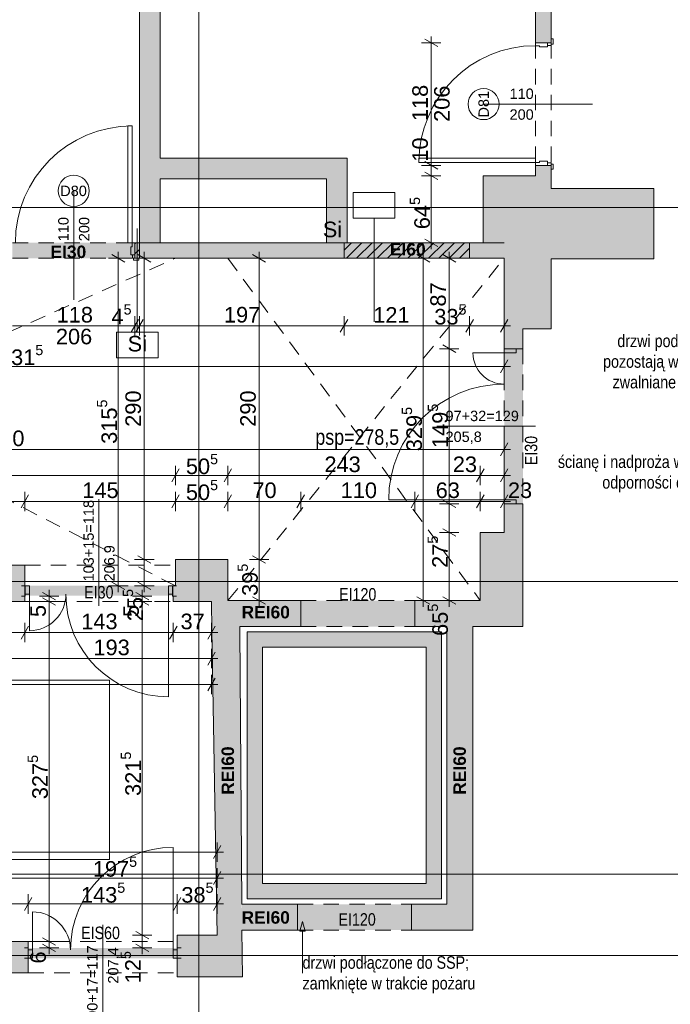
# Paper-space layout 'A-36 RZUT - PIĘTRO 6' of a CAD drawing. Header units: millimetres. Extents: x 0 to 800, y 0 to 500.
# Tile 4 of 17: x 191 to 316, y 177 to 367. Entities that reach past the tile are written whole.
import ezdxf
from ezdxf.xclip import XClip

# ---------------------------------------------------------------- set-up
doc = ezdxf.new("R2010")
doc.units = ezdxf.units.MM
doc.header["$MEASUREMENT"] = 0
doc.header["$XCLIPFRAME"] = 0
for name, pattern in [('ACAD_ISO03W100', [300, 120, -180]), ('DASHDOTX2', [1000, 500, -250, 0, -250]), ('Przer. długie kreski', [2.5, 1.5, -1]), ('PRZERYWANA_DU_A', [550, 350, -200])]:
    doc.linetypes.add(name, pattern=pattern)
for name, color, linetype, lineweight in [('A_linie przekroju_Nr_pióra__1', 7, 'Continuous', 20), ('A_winda_Nr_pióra__1', 7, 'Continuous', 20), ('A_wymiary_Nr_pióra__1', 7, 'Continuous', 20), ('A_wymiary_Nr_pióra__2', 8, 'Continuous', 13), ('A_ściany proj_Nr_pióra__1', 7, 'Continuous', 20), ('A_ściany_Nr_pióra__1', 7, 'Continuous', 20), ('Drzwi Archicad_Nr_pióra__1', 7, 'Continuous', 20), ('Drzwi Archicad_Nr_pióra__3', 252, 'Continuous', 13), ('Znaczniki drzwi Archicada_Nr_pióra__3', 252, 'Continuous', 13)]:
    doc.layers.add(name, color=color, linetype=linetype, lineweight=lineweight)
for name, color, linetype, lineweight, true_color in [('A_opis ścian_Nr_pióra__19', 7, 'Continuous', 5, 0x191919), ('A_opis_Nr_pióra__10', 7, 'Continuous', 13, 0x4b4b4b), ('A_opis_Nr_pióra__255', 7, 'Continuous', 15, 0x242424), ('A_opis_Nr_pióra__8', 7, 'Continuous', 13, 0x4c4c4c), ('A_osie_Nr_pióra__16', 7, 'Continuous', 5, 0x0f0f0f), ('A_ppoż proj_Nr_pióra__8', 7, 'Continuous', 13, 0x4c4c4c), ('A_ppoż_Nr_pióra__8', 7, 'Continuous', 13, 0x4c4c4c), ('A_schody_Nr_pióra__4', 7, 'Continuous', 18, 0x4b4b4b), ('A_sufit_Nr_pióra__4', 7, 'Continuous', 18, 0x4b4b4b), ('A_ściany_Nr_pióra__10', 7, 'Continuous', 13, 0x4b4b4b)]:
    doc.layers.add(name, color=color, linetype=linetype, lineweight=lineweight, true_color=true_color)
for name, color, linetype in [('A_podrys', 7, 'Continuous'), ('A_ppoż', 7, 'Continuous'), ('A_ppoż proj', 7, 'Continuous'), ('A_winda', 7, 'Continuous'), ('A_ściany', 7, 'Continuous'), ('A_ściany proj', 7, 'Continuous')]:
    doc.layers.add(name, color=color, linetype=linetype)
doc.styles.add('STYL_AUTOMATYCZNY_1', font='arial.ttf')
doc.styles.add('STYL_AUTOMATYCZNY_2', font='ARIALN.TTF')
doc.styles.add('STYL_AUTOMATYCZNY_3', font='arial.ttf')
doc.styles.add('STYL_AUTOMATYCZNY_4', font='arial.ttf')
doc.styles.add('STYL_AUTOMATYCZNY_5', font='arial.ttf')
pattern_1 = [(45, (-3193.4131, -631.401), (-0.9899495, 0.9899495), [])]

# ---------------------------------------------------------------- blocks, each defined once
blk = doc.blocks.new('Rysunek_1_1', base_point=(-3193.41, -631.4))
at = {"layer": 'A_ppoż', "linetype": 'Continuous', "lineweight": 0, "true_color": 0x0b0b0b}
for points in [[(284.05, 303.57), (284.05, 273.69), (287.65, 273.69), (287.65, 303.57)], [(220.29, 257.95), (191.67, 257.95), (191.67, 255.99), (220.29, 255.99)], [(266.83, 255.07), (244.83, 255.07), (244.83, 250.07), (266.83, 250.07)], [(244.21, 196.61), (244.21, 191.61), (266.21, 191.61), (266.21, 196.61)], [(192.33, 186.19), (221.03, 186.19), (221.03, 188.19), (192.33, 188.19)]]:
    blk.add_hatch(color=28, dxfattribs=at).paths.add_polyline_path(points)
at = {"layer": 'A_ppoż proj', "linetype": 'Continuous', "lineweight": 0, "true_color": 0x121212}
for points in [[(213.77, 323.97), (189.29, 323.97), (189.29, 320.97), (213.77, 320.97)], [(277.39, 320.97), (277.39, 323.97), (253.19, 323.97), (253.19, 320.97)]]:
    blk.add_hatch(color=250, dxfattribs=at).paths.add_polyline_path(points)
at = {"layer": 'A_winda', "linetype": 'Continuous', "lineweight": 0, "true_color": 0xfdfdfd}
h = blk.add_hatch(color=7, dxfattribs=at)
h.paths.add_polyline_path([(234.49, 249.07), (234.49, 197.61), (271.99, 197.61), (271.99, 249.07)])
h.paths.add_polyline_path([(268.99, 246.07), (268.99, 200.61), (237.49, 200.61), (237.49, 246.07)], flags=0)
at = {"layer": 'A_ściany', "linetype": 'Continuous', "lineweight": 0, "true_color": 0x000000}
for points in [[(290.08, 362.47), (293.08, 362.47), (293.08, 436.13), (290.08, 436.13)], [(213.79, 425.64), (213.79, 323.97), (217.78, 323.97), (217.78, 421.65)], [(217.78, 336.26), (249.79, 336.26), (253.78, 340.25), (217.78, 340.25)], [(249.79, 336.26), (249.8, 323.98), (253.79, 323.99), (253.78, 340.25)], [(290.08, 336.87), (293.08, 336.87), (293.08, 338.87), (290.08, 338.87)], [(279.98, 336.87), (279.98, 323.97), (284.05, 323.97), (284.05, 307.39), (293.12, 307.39), (293.12, 320.87), (312.88, 320.87), (312.88, 334.43), (293.08, 334.43), (293.08, 336.87)], [(253.19, 323.97), (213.77, 323.97), (213.77, 320.97), (253.19, 320.97)], [(284.05, 323.97), (277.39, 323.97), (277.39, 320.97), (284.05, 320.97)], [(284.05, 307.39), (284.05, 303.57), (287.65, 303.57), (287.65, 307.39)], [(284.05, 268.17), (287.65, 268.17), (287.65, 273.69), (284.05, 273.69)], [(279.45, 268.17), (279.45, 255.07), (287.65, 250.07), (287.65, 268.17)], [(100.91, 254.91), (191.67, 254.91), (191.67, 261.91), (100.91, 261.91)], [(227.74, 249.36), (233.09, 249.45), (233.09, 250.07), (234.25, 250.08), (234.2, 255.07), (230.81, 255.07), (230.81, 262.97), (220.69, 262.97), (220.69, 257.91), (220.29, 257.91), (220.29, 254.91), (227.65, 254.91)], [(220.29, 257.91), (220.15, 257.91), (220.15, 255.91), (220.29, 255.91)], [(234.2, 255.07), (234.25, 250.07), (244.83, 250.07), (244.83, 255.07)], [(279.45, 255.07), (266.83, 255.07), (266.83, 250.07), (287.65, 250.07)], [(227.74, 249.36), (228.73, 190.65), (233.59, 182.65), (233.09, 249.45)], [(272.99, 250.07), (272.99, 196.61), (277.99, 191.61), (277.99, 250.07)], [(233.52, 191.61), (244.21, 191.61), (244.21, 196.61), (233.49, 196.61)], [(266.21, 191.61), (277.99, 191.61), (272.99, 196.61), (266.21, 196.61)], [(228.73, 190.65), (221.03, 190.65), (221.03, 182.65), (233.59, 182.65)], [(192.33, 189.41), (97.53, 189.41), (97.53, 183.41), (192.33, 183.41)], [(221.06, 188.19), (221.03, 188.19), (221.03, 186.19), (221.06, 186.19)]]:
    blk.add_hatch(color=18, dxfattribs=at).paths.add_polyline_path(points)
at = {"layer": 'A_ściany proj', "linetype": 'Continuous', "lineweight": 0, "true_color": 0x000000}
h = blk.add_hatch(dxfattribs=at)
h.set_pattern_fill('bloczki_ceramiczne_0001', color=18, style=0, pattern_type=2)
h.set_pattern_definition(pattern_1)
h.paths.add_polyline_path([(212.89, 320.97), (213.77, 320.97), (213.77, 323.97), (212.89, 323.97)])
h = blk.add_hatch(dxfattribs=at)
h.set_pattern_fill('bloczki_ceramiczne_0001', color=18, style=0, pattern_type=2)
h.set_pattern_definition(pattern_1)
h.paths.add_polyline_path([(253.19, 320.97), (277.39, 320.97), (277.39, 323.97), (253.19, 323.97)])
at = {"layer": 'A_linie przekroju_Nr_pióra__1', "color": 7, "linetype": 'ACAD_ISO03W100', "lineweight": 20, "ltscale": 2}
blk.add_line((83.04, 202.41), (544.97, 202.41), dxfattribs=at)
at = {"layer": 'A_opis ścian_Nr_pióra__19', "color": 250, "linetype": 'Continuous', "lineweight": 5, "ltscale": 2, "true_color": 0x191919}
for p, q in [((262.96, 333.67), (254.96, 333.67)), ((254.96, 333.67), (254.96, 328.72)), ((262.96, 328.72), (262.96, 333.67)), ((254.96, 328.72), (262.96, 328.72)), ((258.96, 328.72), (258.96, 308.72)), ((213.35, 306.73), (213.35, 326.73)), ((217.35, 306.73), (209.35, 306.73)), ((209.35, 306.73), (209.35, 301.78)), ((217.35, 301.78), (217.35, 306.73)), ((209.35, 301.78), (217.35, 301.78))]:
    blk.add_line(p, q, dxfattribs=at)
at = {"layer": 'A_opis_Nr_pióra__255', "color": 250, "linetype": 'Continuous', "lineweight": 15, "ltscale": 2, "true_color": 0x242424}
for p, q in [((245.19, 193.3), (244.69, 191.43)), ((245.19, 193.3), (245.69, 191.43)), ((245.69, 191.43), (244.69, 191.43)), ((245.19, 191.43), (245.19, 183.33))]:
    blk.add_line(p, q, dxfattribs=at)
at = {"layer": 'A_osie_Nr_pióra__16', "color": 250, "linetype": 'DASHDOTX2', "lineweight": 5, "ltscale": 2, "true_color": 0x0f0f0f}
for p, q in [((225.18, 390.39), (225.18, 126.75)), ((544.97, 330.75), (96.57, 330.75)), ((544.97, 258.75), (96.57, 258.75)), ((544.97, 186.75), (96.57, 186.75))]:
    blk.add_line(p, q, dxfattribs=at)
at = {"layer": 'A_schody_Nr_pióra__4', "color": 251, "linetype": 'Continuous', "lineweight": 18, "ltscale": 2, "true_color": 0x4b4b4b}
for p, q in [((208.01, 239.77), (113.53, 239.77)), ((208.01, 205.23), (208.01, 239.77)), ((208.01, 205.23), (156.64, 205.23))]:
    blk.add_line(p, q, dxfattribs=at)
at = {"layer": 'A_sufit_Nr_pióra__4', "color": 251, "linetype": 'Przer. długie kreski', "lineweight": 18, "ltscale": 2, "true_color": 0x4b4b4b}
for p, q in [((96.84, 266.11), (220.69, 320.97)), ((220.69, 257.91), (97.72, 320.97)), ((230.81, 255.07), (284.05, 320.97)), ((230.81, 320.97), (279.45, 255.07))]:
    blk.add_line(p, q, dxfattribs=at)
at = {"layer": 'A_winda_Nr_pióra__1', "color": 7, "linetype": 'PRZERYWANA_DU_A', "lineweight": 20, "ltscale": 2, "flags": 128}
for points in [[(234.49, 249.07), (271.99, 249.07), (271.99, 197.61), (234.49, 197.61)], [(268.99, 246.07), (268.99, 200.61), (237.49, 200.61), (237.49, 246.07)]]:
    blk.add_lwpolyline(points, close=True, dxfattribs=at)
at = {"layer": 'A_wymiary_Nr_pióra__1', "color": 7, "linetype": 'Continuous', "lineweight": 20, "ltscale": 2}
for p, q in [((271.23, 361.75), (268.73, 363.19)), ((268.73, 339.59), (271.23, 338.15)), ((268.73, 337.59), (271.23, 336.15)), ((268.73, 324.69), (271.23, 323.25)), ((210.94, 320.25), (208.44, 321.69)), ((215.94, 320.25), (213.44, 321.69)), ((238.06, 320.25), (235.56, 321.69)), ((269.7, 320.25), (267.2, 321.69)), ((274.7, 320.25), (272.2, 321.69)), ((213.61, 309.22), (212.17, 306.72)), ((214.49, 309.22), (213.05, 306.72)), ((253.91, 309.22), (252.47, 306.72)), ((278.11, 309.22), (276.67, 306.72)), ((283.33, 306.72), (284.77, 309.22)), ((272.2, 304.29), (274.7, 302.85)), ((283.33, 298.92), (284.77, 301.42)), ((283.33, 282.92), (284.77, 285.42)), ((221.41, 280.42), (219.97, 277.92)), ((231.53, 280.42), (230.09, 277.92)), ((280.17, 280.42), (278.73, 277.92)), ((283.33, 277.92), (284.77, 280.42)), ((192.39, 275.42), (190.95, 272.92)), ((221.41, 275.42), (219.97, 272.92)), ((231.53, 275.42), (230.09, 272.92)), ((245.55, 275.42), (244.11, 272.92)), ((267.55, 275.42), (266.11, 272.92)), ((280.17, 275.42), (278.73, 272.92)), ((283.33, 272.92), (284.77, 275.42)), ((272.2, 274.41), (274.7, 272.97)), ((272.2, 268.89), (274.7, 267.45)), ((213.44, 263.69), (215.94, 262.25)), ((235.56, 263.69), (238.06, 262.25)), ((208.44, 258.63), (210.94, 257.19)), ((213.44, 258.63), (215.94, 257.19)), ((195.11, 256.63), (197.61, 255.19)), ((213.04, 256.63), (215.54, 255.19)), ((197.61, 254.19), (195.11, 255.63)), ((215.54, 254.19), (213.04, 255.63)), ((235.56, 255.79), (238.06, 254.35)), ((267.2, 255.79), (269.7, 254.35)), ((272.2, 255.79), (274.7, 254.35)), ((192.39, 250.16), (190.95, 247.66)), ((221.01, 250.16), (219.57, 247.66)), ((226.93, 247.66), (228.37, 250.16)), ((226.93, 242.66), (228.37, 245.16)), ((226.93, 237.66), (228.37, 240.16)), ((228.01, 205.4), (229.45, 207.9)), ((228.01, 200.4), (229.45, 202.9)), ((193.05, 197.9), (191.61, 195.4)), ((221.75, 197.9), (220.31, 195.4)), ((228.01, 195.4), (229.45, 197.9)), ((195.11, 190.13), (197.61, 188.69)), ((213.04, 191.37), (215.54, 189.93)), ((195.11, 188.91), (197.61, 187.47)), ((213.04, 188.91), (215.54, 187.47))]:
    blk.add_line(p, q, dxfattribs=at)
at = {"layer": 'A_wymiary_Nr_pióra__2', "color": 8, "linetype": 'Continuous', "lineweight": 13, "ltscale": 2}
for p, q in [((271.86, 362.47), (268.11, 362.47)), ((269.98, 362.47), (269.98, 363.69)), ((269.98, 338.87), (269.98, 362.47)), ((271.86, 338.87), (268.11, 338.87)), ((269.98, 336.87), (269.98, 338.87)), ((271.86, 336.87), (268.11, 336.87)), ((269.98, 323.97), (269.98, 336.87)), ((271.86, 323.97), (268.11, 323.97)), ((269.98, 322.74), (269.98, 323.97)), ((211.57, 320.97), (207.82, 320.97)), ((209.69, 320.97), (209.69, 322.19)), ((209.69, 257.91), (209.69, 320.97)), ((216.57, 320.97), (212.82, 320.97)), ((214.69, 320.97), (214.69, 322.19)), ((214.69, 262.97), (214.69, 320.97)), ((238.69, 320.97), (234.94, 320.97)), ((236.81, 320.97), (236.81, 322.19)), ((236.81, 262.97), (236.81, 320.97)), ((270.33, 320.97), (266.58, 320.97)), ((268.45, 320.97), (268.45, 322.19)), ((268.45, 255.07), (268.45, 320.97)), ((275.33, 320.97), (271.58, 320.97)), ((273.45, 320.97), (273.45, 322.19)), ((273.45, 303.57), (273.45, 320.97)), ((212.89, 306.09), (212.89, 309.84)), ((213.77, 306.09), (213.77, 309.84)), ((253.19, 306.09), (253.19, 309.84)), ((277.39, 306.09), (277.39, 309.84)), ((284.05, 306.09), (284.05, 309.84)), ((189.29, 307.97), (212.89, 307.97)), ((212.89, 307.97), (213.77, 307.97)), ((213.77, 307.97), (253.19, 307.97)), ((253.19, 307.97), (277.39, 307.97)), ((277.39, 307.97), (284.05, 307.97)), ((284.05, 307.97), (285.27, 307.97)), ((275.33, 303.57), (271.58, 303.57)), ((273.45, 273.69), (273.45, 303.57)), ((284.05, 298.29), (284.05, 302.04)), ((97.72, 300.17), (284.05, 300.17)), ((284.05, 300.17), (285.27, 300.17)), ((284.05, 282.29), (284.05, 286.04)), ((92.04, 284.17), (284.05, 284.17)), ((284.05, 284.17), (285.27, 284.17)), ((220.69, 277.29), (220.69, 281.04)), ((230.81, 277.29), (230.81, 281.04)), ((279.45, 277.29), (279.45, 281.04)), ((284.05, 277.29), (284.05, 281.04)), ((100.91, 279.17), (220.69, 279.17)), ((220.69, 279.17), (230.81, 279.17)), ((230.81, 279.17), (279.45, 279.17)), ((279.45, 279.17), (284.05, 279.17)), ((284.05, 279.17), (285.27, 279.17)), ((191.67, 272.29), (191.67, 276.04)), ((220.69, 272.29), (220.69, 276.04)), ((230.81, 272.29), (230.81, 276.04)), ((244.83, 272.29), (244.83, 276.04)), ((266.83, 272.29), (266.83, 276.04)), ((279.45, 272.29), (279.45, 276.04)), ((284.05, 272.29), (284.05, 276.04)), ((100.91, 274.17), (191.67, 274.17)), ((191.67, 274.17), (220.69, 274.17)), ((220.69, 274.17), (230.81, 274.17)), ((230.81, 274.17), (244.83, 274.17)), ((244.83, 274.17), (266.83, 274.17)), ((266.83, 274.17), (279.45, 274.17)), ((275.33, 273.69), (271.58, 273.69)), ((273.45, 268.17), (273.45, 273.69)), ((279.45, 274.17), (284.05, 274.17)), ((284.05, 274.17), (285.27, 274.17)), ((275.33, 268.17), (271.58, 268.17)), ((273.45, 255.07), (273.45, 268.17)), ((216.57, 262.97), (212.82, 262.97)), ((214.69, 257.91), (214.69, 262.97)), ((238.69, 262.97), (234.94, 262.97)), ((236.81, 255.07), (236.81, 262.97)), ((211.57, 257.91), (207.82, 257.91)), ((209.69, 256.68), (209.69, 257.91)), ((216.57, 257.91), (212.82, 257.91)), ((214.69, 256.68), (214.69, 257.91)), ((196.36, 255.91), (196.36, 257.13)), ((214.29, 255.91), (214.29, 257.13)), ((198.23, 255.91), (194.48, 255.91)), ((198.23, 254.91), (194.48, 254.91)), ((196.36, 254.91), (196.36, 255.91)), ((196.36, 189.41), (196.36, 254.91)), ((216.17, 255.91), (212.42, 255.91)), ((216.17, 254.91), (212.42, 254.91)), ((214.29, 254.91), (214.29, 255.91)), ((214.29, 190.65), (214.29, 254.91)), ((238.69, 255.07), (234.94, 255.07)), ((236.81, 253.85), (236.81, 255.07)), ((270.33, 255.07), (266.58, 255.07)), ((268.45, 253.85), (268.45, 255.07)), ((275.33, 255.07), (271.58, 255.07)), ((273.45, 253.85), (273.45, 255.07)), ((191.67, 247.03), (191.67, 250.78)), ((220.29, 247.03), (220.29, 250.78)), ((227.65, 247.03), (227.65, 250.78)), ((97.53, 248.91), (191.67, 248.91)), ((191.67, 248.91), (220.29, 248.91)), ((220.29, 248.91), (227.65, 248.91)), ((227.65, 248.91), (228.87, 248.91)), ((227.65, 242.03), (227.65, 245.78)), ((189.01, 243.91), (227.65, 243.91)), ((227.65, 243.91), (228.87, 243.91)), ((227.65, 237.03), (227.65, 240.78)), ((97.53, 238.91), (227.65, 238.91)), ((227.65, 238.91), (228.87, 238.91)), ((228.73, 204.77), (228.73, 208.52)), ((97.53, 206.65), (228.73, 206.65)), ((228.73, 206.65), (229.95, 206.65)), ((228.73, 199.77), (228.73, 203.52)), ((189.21, 201.65), (228.73, 201.65)), ((228.73, 201.65), (229.95, 201.65)), ((192.33, 194.77), (192.33, 198.52)), ((221.03, 194.77), (221.03, 198.52)), ((228.73, 194.77), (228.73, 198.52)), ((97.53, 196.65), (192.33, 196.65)), ((192.33, 196.65), (221.03, 196.65)), ((221.03, 196.65), (228.73, 196.65)), ((228.73, 196.65), (229.95, 196.65)), ((216.17, 190.65), (212.42, 190.65)), ((214.29, 188.19), (214.29, 190.65)), ((198.23, 189.41), (194.48, 189.41)), ((198.23, 188.19), (194.48, 188.19)), ((196.36, 188.19), (196.36, 189.41)), ((196.36, 186.96), (196.36, 188.19)), ((216.17, 188.19), (212.42, 188.19)), ((214.29, 186.96), (214.29, 188.19))]:
    blk.add_line(p, q, dxfattribs=at)
at = {"layer": 'A_ściany proj_Nr_pióra__1', "color": 7, "linetype": 'Continuous', "lineweight": 20, "ltscale": 2, "flags": 128}
for points in [[(213.77, 323.97), (212.89, 323.97)], [(212.89, 323.97), (212.89, 320.97)], [(213.77, 320.97), (213.77, 323.97)], [(277.39, 323.97), (253.19, 323.97)], [(253.19, 323.97), (253.19, 320.97)], [(277.39, 320.97), (277.39, 323.97)], [(212.89, 320.97), (213.77, 320.97)], [(253.19, 320.97), (277.39, 320.97)]]:
    blk.add_lwpolyline(points, dxfattribs=at)
at = {"layer": 'A_ściany_Nr_pióra__1', "color": 7, "linetype": 'Continuous', "lineweight": 20, "ltscale": 2}
for p, q in [((290.08, 362.47), (292.38, 362.47)), ((292.38, 362.47), (293.08, 362.47)), ((293.08, 362.47), (293.08, 363.21)), ((290.08, 338.87), (292.38, 338.87)), ((292.38, 338.87), (293.08, 338.87)), ((293.08, 338.87), (293.08, 338.13)), ((212.89, 323.97), (212.89, 321.67)), ((212.89, 321.67), (212.89, 320.97)), ((212.89, 320.97), (213.63, 320.97)), ((284.05, 303.57), (284.05, 304.31)), ((284.05, 303.57), (286.35, 303.57)), ((286.35, 303.57), (287.65, 303.57)), ((287.65, 303.57), (287.65, 304.31)), ((284.05, 273.69), (284.05, 272.95)), ((284.05, 273.69), (286.35, 273.69)), ((286.35, 273.69), (287.65, 273.69)), ((287.65, 273.69), (287.65, 272.95)), ((191.75, 257.91), (191.01, 257.91)), ((191.75, 257.91), (191.75, 256.31)), ((220.15, 257.91), (220.89, 257.91)), ((220.15, 257.91), (220.15, 256.31)), ((191.75, 256.31), (191.75, 255.91)), ((220.15, 256.31), (220.15, 255.91)), ((191.75, 255.91), (191.01, 255.91)), ((220.15, 255.91), (220.89, 255.91)), ((244.83, 255.07), (244.83, 250.07)), ((266.83, 255.07), (266.83, 250.07)), ((192.33, 188.19), (191.59, 188.19)), ((192.33, 187.79), (192.33, 188.19)), ((192.33, 186.19), (192.33, 187.79)), ((221.03, 188.19), (221.77, 188.19)), ((221.03, 187.79), (221.03, 188.19)), ((221.03, 186.19), (221.03, 187.79)), ((192.33, 186.19), (191.59, 186.19)), ((221.03, 186.19), (221.77, 186.19))]:
    blk.add_line(p, q, dxfattribs=at)
at = {"layer": 'A_ściany_Nr_pióra__1', "color": 7, "linetype": 'Continuous', "lineweight": 20, "ltscale": 2, "flags": 128}
for points in [[(290.08, 436.13), (290.08, 362.47)], [(293.08, 362.47), (293.08, 436.13)], [(213.79, 425.64), (213.79, 323.97)], [(217.78, 340.25), (217.78, 421.65)], [(253.78, 340.25), (217.78, 340.25)], [(253.79, 323.99), (253.78, 340.25)], [(290.08, 338.87), (290.08, 336.87)], [(293.08, 336.87), (293.08, 338.87)], [(217.78, 336.26), (249.79, 336.26)], [(217.78, 323.97), (217.78, 336.26)], [(249.79, 336.26), (249.8, 323.98)], [(279.98, 336.87), (279.98, 323.97)], [(290.08, 336.87), (279.98, 336.87)], [(293.08, 334.43), (293.08, 336.87)], [(312.88, 334.43), (293.08, 334.43)], [(312.88, 320.87), (312.88, 334.43)], [(253.19, 323.97), (213.77, 323.97)], [(213.77, 323.97), (213.77, 320.97)], [(213.79, 323.97), (217.78, 323.97)], [(249.8, 323.98), (253.79, 323.99)], [(253.19, 320.97), (253.19, 323.97)], [(284.05, 323.97), (277.39, 323.97)], [(277.39, 323.97), (277.39, 320.97)], [(279.98, 323.97), (284.05, 323.97)], [(213.77, 320.97), (253.19, 320.97)], [(277.39, 320.97), (284.05, 320.97)], [(284.05, 320.97), (284.05, 307.39)], [(293.12, 307.39), (293.12, 320.87)], [(293.12, 320.87), (312.88, 320.87)], [(284.05, 307.39), (284.05, 303.57)], [(287.65, 303.57), (287.65, 307.39)], [(287.65, 307.39), (293.12, 307.39)], [(284.05, 273.69), (284.05, 268.17)], [(287.65, 268.17), (287.65, 273.69)], [(279.45, 268.17), (279.45, 255.07)], [(284.05, 268.17), (279.45, 268.17)], [(287.65, 250.07), (287.65, 268.17)], [(191.67, 261.91), (100.91, 261.91)], [(191.67, 254.91), (191.67, 261.91)], [(230.81, 262.97), (220.69, 262.97)], [(220.69, 262.97), (220.69, 257.91)], [(230.81, 255.07), (230.81, 262.97)], [(220.29, 257.91), (220.15, 257.91)], [(220.69, 257.91), (220.29, 257.91)], [(100.91, 254.91), (191.67, 254.91)], [(220.15, 255.91), (220.29, 255.91)], [(220.29, 255.91), (220.29, 254.91)], [(220.29, 254.91), (227.65, 254.91)], [(227.65, 254.91), (227.74, 249.36)], [(234.2, 255.07), (230.81, 255.07)], [(244.83, 255.07), (234.2, 255.07)], [(279.45, 255.07), (266.83, 255.07)], [(227.74, 249.36), (228.73, 190.65)], [(233.09, 250.07), (234.25, 250.08)], [(233.09, 249.45), (233.09, 250.07)], [(233.49, 196.61), (233.09, 249.45)], [(234.25, 250.07), (244.83, 250.07)], [(266.83, 250.07), (272.99, 250.07)], [(272.99, 250.07), (272.99, 196.61)], [(277.99, 250.07), (287.65, 250.07)], [(277.99, 191.61), (277.99, 250.07)], [(244.21, 196.61), (233.49, 196.61)], [(244.21, 191.61), (244.21, 196.61)], [(272.99, 196.61), (266.21, 196.61)], [(266.21, 196.61), (266.21, 191.61)], [(233.52, 191.61), (244.21, 191.61)], [(233.59, 182.65), (233.52, 191.61)], [(266.21, 191.61), (277.99, 191.61)], [(228.73, 190.65), (221.03, 190.65)], [(221.03, 190.65), (221.03, 182.65)], [(192.33, 189.41), (97.53, 189.41)], [(192.33, 183.41), (192.33, 189.41)], [(221.06, 186.19), (221.06, 188.19)], [(221.03, 186.19), (221.06, 186.19)], [(97.53, 183.41), (192.33, 183.41)], [(221.03, 182.65), (233.59, 182.65)]]:
    blk.add_lwpolyline(points, dxfattribs=at)
at = {"layer": 'A_ściany_Nr_pióra__10', "color": 251, "linetype": 'Przer. długie kreski', "lineweight": 13, "ltscale": 2, "true_color": 0x4b4b4b}
for p, q in [((284.05, 303.57), (284.05, 273.69)), ((287.65, 303.57), (287.65, 273.69)), ((191.67, 261.91), (220.69, 261.91)), ((191.67, 254.91), (220.29, 254.91)), ((244.83, 255.07), (266.83, 255.07)), ((244.83, 250.07), (266.83, 250.07)), ((244.21, 196.61), (266.21, 196.61)), ((244.21, 191.61), (266.21, 191.61)), ((192.33, 189.41), (221.11, 189.41)), ((192.33, 183.41), (221.11, 183.41))]:
    blk.add_line(p, q, dxfattribs=at)
at = {"layer": 'Drzwi Archicad_Nr_pióra__1', "color": 7, "linetype": 'Continuous', "lineweight": 20, "ltscale": 2}
for p, q in [((284.05, 303.57), (284.05, 304.31)), ((284.05, 303.57), (284.05, 304.31)), ((284.05, 302.77), (284.05, 303.57)), ((284.05, 303.57), (286.35, 303.57)), ((284.05, 303.57), (286.35, 303.57)), ((284.05, 303.57), (286.35, 303.57)), ((286.35, 303.57), (286.35, 302.77)), ((286.35, 303.57), (287.65, 303.57)), ((286.35, 303.57), (287.65, 303.57)), ((287.65, 303.57), (287.65, 304.31)), ((287.65, 303.57), (287.65, 304.31)), ((284.05, 302.77), (278.03, 302.77)), ((286.35, 302.77), (284.05, 302.77)), ((284.05, 274.49), (261.79, 274.49)), ((284.05, 273.69), (284.05, 274.49)), ((284.05, 274.49), (286.35, 274.49)), ((286.35, 273.69), (284.05, 273.69)), ((284.05, 273.69), (286.35, 273.69)), ((284.05, 273.69), (286.35, 273.69)), ((284.05, 273.69), (284.05, 272.95)), ((284.05, 273.69), (284.05, 272.95)), ((286.35, 274.49), (286.35, 273.69)), ((286.35, 273.69), (287.65, 273.69)), ((286.35, 273.69), (287.65, 273.69)), ((287.65, 273.69), (287.65, 272.95)), ((287.65, 273.69), (287.65, 272.95)), ((191.75, 257.91), (191.01, 257.91)), ((191.75, 257.91), (191.01, 257.91)), ((191.75, 257.91), (192.55, 257.91)), ((191.75, 256.31), (191.75, 257.91)), ((191.75, 257.91), (191.75, 256.31)), ((191.75, 257.91), (191.75, 256.31)), ((192.55, 257.91), (192.55, 256.31)), ((219.35, 256.31), (219.35, 257.91)), ((219.35, 257.91), (220.15, 257.91)), ((220.15, 257.91), (220.15, 256.31)), ((220.15, 257.91), (220.15, 256.31)), ((220.15, 257.91), (220.15, 256.31)), ((220.15, 257.91), (220.89, 257.91)), ((220.15, 257.91), (220.89, 257.91)), ((192.55, 256.31), (191.75, 256.31)), ((191.75, 256.31), (191.75, 255.91)), ((191.75, 256.31), (191.75, 255.91)), ((192.55, 256.31), (192.55, 249.27)), ((220.15, 256.31), (219.35, 256.31)), ((219.35, 256.31), (219.35, 236.55)), ((220.15, 256.31), (220.15, 255.91)), ((220.15, 256.31), (220.15, 255.91)), ((191.75, 255.91), (191.01, 255.91)), ((191.75, 255.91), (191.01, 255.91)), ((220.15, 255.91), (220.89, 255.91)), ((220.15, 255.91), (220.89, 255.91)), ((244.83, 255.07), (244.83, 250.07)), ((266.83, 255.07), (266.83, 250.07)), ((220.23, 187.79), (220.23, 207.55)), ((193.13, 187.79), (193.13, 195.13)), ((192.33, 188.19), (191.59, 188.19)), ((192.33, 188.19), (191.59, 188.19)), ((192.33, 187.79), (192.33, 188.19)), ((192.33, 187.79), (192.33, 188.19)), ((193.13, 187.79), (192.33, 187.79)), ((192.33, 187.79), (192.33, 186.19)), ((192.33, 186.19), (192.33, 187.79)), ((192.33, 186.19), (192.33, 187.79)), ((193.13, 186.19), (193.13, 187.79)), ((221.03, 187.79), (220.23, 187.79)), ((220.23, 187.79), (220.23, 186.19)), ((221.03, 187.79), (221.03, 188.19)), ((221.03, 187.79), (221.03, 188.19)), ((221.03, 188.19), (221.77, 188.19)), ((221.03, 188.19), (221.77, 188.19)), ((221.03, 186.19), (221.03, 187.79)), ((221.03, 186.19), (221.03, 187.79)), ((221.03, 186.19), (221.03, 187.79)), ((192.33, 186.19), (191.59, 186.19)), ((192.33, 186.19), (191.59, 186.19)), ((192.33, 186.19), (193.13, 186.19)), ((220.23, 186.19), (221.03, 186.19)), ((221.03, 186.19), (221.77, 186.19)), ((221.03, 186.19), (221.77, 186.19))]:
    blk.add_line(p, q, dxfattribs=at)
for centre, radius, start, end in [((284.05, 302.77), 6.02, 180, 270), ((284.05, 274.49), 22.26, 90, 180), ((192.55, 256.31), 7.04, 270, 0), ((219.35, 256.31), 19.76, 180, 270), ((220.23, 187.79), 19.76, 90, 180), ((193.13, 187.79), 7.34, 0, 90)]:
    blk.add_arc(centre, radius, start, end, dxfattribs=at)
at = {"layer": 'Drzwi Archicad_Nr_pióra__3', "color": 252, "linetype": 'Przer. długie kreski', "lineweight": 13, "ltscale": 2}
for p, q in [((290.08, 362.47), (290.08, 338.87)), ((293.08, 362.47), (293.08, 338.87)), ((189.29, 323.97), (212.89, 323.97)), ((189.29, 320.97), (212.89, 320.97))]:
    blk.add_line(p, q, dxfattribs=at)
at = {"layer": 'Drzwi Archicad_Nr_pióra__3', "color": 252, "linetype": 'Continuous', "lineweight": 13, "ltscale": 2}
for p, q in [((290.08, 361.91), (290.08, 362.47)), ((290.08, 362.47), (292.38, 362.47)), ((290.08, 362.47), (292.38, 362.47)), ((290.08, 362.47), (292.38, 362.47)), ((293.08, 362.47), (292.38, 362.47)), ((292.38, 362.47), (292.38, 361.97)), ((292.38, 362.47), (292.38, 361.67)), ((292.38, 362.47), (293.08, 362.47)), ((292.38, 362.47), (293.08, 362.47)), ((293.46, 363.21), (293.08, 363.21)), ((293.08, 363.21), (293.08, 362.21)), ((293.08, 362.47), (293.08, 363.21)), ((293.08, 362.47), (293.08, 363.21)), ((293.08, 361.97), (293.08, 362.47)), ((293.08, 362.21), (293.46, 362.21)), ((293.46, 362.21), (293.46, 363.21)), ((290.88, 361.91), (290.08, 361.91)), ((290.88, 361.67), (290.88, 361.91)), ((292.38, 361.67), (290.88, 361.67)), ((292.38, 361.97), (293.08, 361.97)), ((211.53, 323.97), (211.53, 346.45)), ((211.53, 346.45), (212.33, 346.45)), ((212.33, 346.45), (212.33, 323.97)), ((290.08, 340.23), (267.6, 340.23)), ((267.6, 340.23), (267.6, 339.43)), ((267.6, 339.43), (290.08, 339.43)), ((290.08, 339.43), (290.08, 340.23)), ((290.08, 338.87), (290.08, 339.43)), ((290.08, 339.43), (290.88, 339.43)), ((290.88, 339.43), (290.88, 339.67)), ((290.88, 339.67), (292.38, 339.67)), ((292.38, 339.67), (292.38, 338.87)), ((293.08, 339.37), (292.38, 339.37)), ((292.38, 339.37), (292.38, 338.87)), ((293.08, 338.87), (293.08, 339.37)), ((292.38, 338.87), (290.08, 338.87)), ((290.08, 338.87), (292.38, 338.87)), ((290.08, 338.87), (292.38, 338.87)), ((292.38, 338.87), (293.08, 338.87)), ((292.38, 338.87), (293.08, 338.87)), ((292.38, 338.87), (293.08, 338.87)), ((293.08, 339.13), (293.08, 338.13)), ((293.46, 339.13), (293.08, 339.13)), ((293.08, 338.87), (293.08, 338.13)), ((293.08, 338.87), (293.08, 338.13)), ((293.08, 338.13), (293.46, 338.13)), ((293.46, 338.13), (293.46, 339.13)), ((212.33, 323.97), (211.53, 323.97)), ((212.33, 323.17), (212.09, 323.17)), ((212.09, 323.17), (212.09, 321.67)), ((212.89, 323.97), (212.33, 323.97)), ((212.33, 323.97), (212.33, 323.17)), ((212.89, 321.67), (212.89, 323.97)), ((212.89, 323.97), (212.89, 321.67)), ((212.89, 323.97), (212.89, 321.67)), ((212.09, 321.67), (212.89, 321.67)), ((212.39, 320.97), (212.39, 321.67)), ((212.39, 321.67), (212.89, 321.67)), ((212.89, 320.97), (212.39, 320.97)), ((212.63, 320.97), (213.63, 320.97)), ((212.63, 320.59), (212.63, 320.97)), ((213.63, 320.59), (212.63, 320.59)), ((212.89, 321.67), (212.89, 320.97)), ((212.89, 321.67), (212.89, 320.97)), ((212.89, 321.67), (212.89, 320.97)), ((212.89, 320.97), (213.63, 320.97)), ((212.89, 320.97), (213.63, 320.97)), ((213.63, 320.97), (213.63, 320.59))]:
    blk.add_line(p, q, dxfattribs=at)
for centre in [(290.08, 339.43), (212.33, 323.97)]:
    blk.add_arc(centre, 22.48, 90, 180, dxfattribs=at)
at = {"layer": 'Znaczniki drzwi Archicada_Nr_pióra__3', "color": 252, "linetype": 'Continuous', "lineweight": 13, "ltscale": 2}
for p, q in [((280.08, 350.67), (301.08, 350.67)), ((201.09, 333.97), (201.09, 312.97)), ((271.07, 288.63), (290.1, 288.63)), ((205.95, 254.04), (205.95, 274.57)), ((206.68, 192.66), (206.68, 170.43))]:
    blk.add_line(p, q, dxfattribs=at)
at = {"layer": 'Znaczniki drzwi Archicada_Nr_pióra__3', "color": 252, "linetype": 'Continuous', "lineweight": 13, "ltscale": 2, "flags": 128}
for points in [[(280.08, 353.67, 1), (280.08, 347.67, 1)], [(204.09, 333.97, 1), (198.09, 333.97, 1)]]:
    blk.add_lwpolyline(points, format="xyb", close=True, dxfattribs=at)
at = {"layer": 'A_opis ścian_Nr_pióra__19', "color": 250, "linetype": 'Continuous', "lineweight": 5, "true_color": 0x191919, "char_height": 3, "attachment_point": 2, "style": 'STYL_AUTOMATYCZNY_1'}
for insert in [(250.96, 328.03), (213.35, 306.04)]:
    blk.add_mtext('\\A1;{\\pqc;\\fArial|b0|i0|c238|p0;\\W1.000000;S\\fArial|b0|i0|c238|p0;\\W1.000000;i}', dxfattribs=dict(at, insert=insert))
at = {"layer": 'A_opis_Nr_pióra__10', "color": 251, "linetype": 'Continuous', "lineweight": 13, "true_color": 0x4b4b4b, "insert": (337.95, 279.46), "char_height": 2.4, "width": 45.5157, "attachment_point": 6, "line_spacing_factor": 0.992932, "style": 'STYL_AUTOMATYCZNY_2'}
blk.add_mtext('\\A1;{\\pqr;\\fArial Narrow|b0|i0|c238|p0;\\W1.000000;ścianę i nadproża wykonać w klasie odporności ogniowej REI120}', dxfattribs=at)
at = {"layer": 'A_opis_Nr_pióra__8', "color": 251, "linetype": 'Continuous', "lineweight": 13, "true_color": 0x4c4c4c, "insert": (337.95, 300.74), "char_height": 2.4, "width": 36.2405, "attachment_point": 6, "line_spacing_factor": 0.99263, "style": 'STYL_AUTOMATYCZNY_2'}
blk.add_mtext('\\A1;{\\pqr;\\fArial Narrow|b0|i0|c238|p0;\\W1.000000;drzwi podłączone do SSP; pozostają w pozycji otwartej, zwalniane w trakcie pożaru}', dxfattribs=at)
at = {"layer": 'A_opis_Nr_pióra__8', "color": 251, "linetype": 'Continuous', "lineweight": 13, "true_color": 0x4c4c4c, "insert": (245.19, 183.02), "char_height": 2.4, "attachment_point": 4, "line_spacing_factor": 0.9967, "style": 'STYL_AUTOMATYCZNY_2'}
blk.add_mtext('\\A1;{\\pql;\\fArial Narrow|b0|i0|c238|p0;\\W1.000000;drzwi podłączone do SSP;\\P\\pql;\\fArial Narrow|b0|i0|c238|p0;\\W1.000000;zamknięte w trakcie pożaru}', dxfattribs=at)
at = {"layer": 'A_ppoż proj_Nr_pióra__8', "color": 251, "linetype": 'Continuous', "lineweight": 13, "true_color": 0x4c4c4c, "char_height": 2.4, "attachment_point": 5, "style": 'STYL_AUTOMATYCZNY_3'}
for s, insert in [('\\A1;{\\pqc;\\fArial|b1|i0|c238|p0;\\W1.000000;EI30}', (200.06, 322.2)), ('\\A1;{\\pqc;\\fArial|b1|i0|c238|p0;\\W1.000000;EI60}', (265.46, 322.7)), ('\\A1;{\\pqc;\\fArial|b1|i0|c238|p0;\\W1.000000;REI60}', (238.09, 252.82)), ('\\A1;{\\pqc;\\fArial|b1|i0|c238|p0;\\W1.000000;REI60}', (238.09, 194.04))]:
    blk.add_mtext(s, dxfattribs=dict(at, insert=insert))
at = {"layer": 'A_ppoż proj_Nr_pióra__8', "color": 251, "linetype": 'Continuous', "lineweight": 13, "true_color": 0x4c4c4c, "char_height": 2.4, "attachment_point": 5, "rotation": 90, "style": 'STYL_AUTOMATYCZNY_3'}
for insert in [(230.8, 222.33), (275.48, 222.33)]:
    blk.add_mtext('\\A1;{\\pqc;\\fArial|b1|i0|c238|p0;\\W1.000000;REI60}', dxfattribs=dict(at, insert=insert))
at = {"layer": 'A_ppoż_Nr_pióra__8', "color": 251, "linetype": 'Continuous', "lineweight": 13, "true_color": 0x4c4c4c, "insert": (289.25, 283.95), "char_height": 2.4, "attachment_point": 5, "rotation": 90, "style": 'STYL_AUTOMATYCZNY_2'}
blk.add_mtext('\\A1;{\\pqc;\\fArial Narrow|b0|i0|c238|p0;\\W1.000000;EI30}', dxfattribs=at)
at = {"layer": 'A_ppoż_Nr_pióra__8', "color": 251, "linetype": 'Continuous', "lineweight": 13, "true_color": 0x4c4c4c, "char_height": 2.4, "attachment_point": 5, "style": 'STYL_AUTOMATYCZNY_2'}
for s, insert in [('\\A1;{\\pqc;\\fArial Narrow|b0|i0|c238|p0;\\W1.000000;EI30}', (205.93, 256.66)), ('\\A1;{\\pqc;\\fArial Narrow|b0|i0|c238|p0;\\W1.000000;EI120}', (255.82, 256.26)), ('\\A1;{\\pqc;\\fArial Narrow|b0|i0|c238|p0;\\W1.000000;EI120}', (255.71, 193.66)), ('\\A1;{\\pqc;\\fArial Narrow|b0|i0|c238|p0;\\W1.000000;EIS60}', (206.25, 191.07))]:
    blk.add_mtext(s, dxfattribs=dict(at, insert=insert))
at = {"layer": 'A_sufit_Nr_pióra__4', "color": 251, "linetype": 'Continuous', "lineweight": 18, "true_color": 0x4b4b4b, "insert": (255.73, 286.12), "char_height": 3, "attachment_point": 5, "style": 'STYL_AUTOMATYCZNY_2'}
blk.add_mtext('\\A1;{\\pqc;\\fArial Narrow|b0|i0|c238|p0;\\W1.000000;psp=278,5}', dxfattribs=at)
at = {"layer": 'A_wymiary_Nr_pióra__1', "color": 7, "linetype": 'Continuous', "lineweight": 20, "char_height": 3, "attachment_point": 7, "rotation": 90, "style": 'STYL_AUTOMATYCZNY_5'}
for s, insert, width in [('\\A1;{\\pql;\\fArial|b0|i0|c238|p0;\\W1.000000;118}', (269.38, 347.39), 6.5592), ('\\A1;{\\pql;\\fArial|b0|i0|c238|p0;\\W1.000000;206}', (273.58, 347.24), 6.8645), ('\\A1;{\\pql;\\fArial|b0|i0|c238|p0;\\W1.000000;10}', (269.38, 339.59), 4.5763), ('\\A1;{\\pql;\\fArial|b0|i0|c238|p0;\\W1.000000;87}', (272.85, 311.68), 4.5763), ('\\A1;{\\pql;\\fArial|b0|i0|c238|p0;\\W1.000000;290}', (214.09, 288.53), 6.8645), ('\\A1;{\\pql;\\fArial|b0|i0|c238|p0;\\W1.000000;290}', (236.21, 288.53), 6.8645), ('\\A1;{\\pql;\\fArial|b0|i0|c238|p0;\\W1.000000;5}', (195.76, 251.9), 2.2882), ('\\A1;{\\pql;\\fArial|b0|i0|c238|p0;\\W1.000000;5}', (213.69, 251.9), 2.2882), ('\\A1;{\\pql;\\fArial|b0|i0|c238|p0;\\W1.000000;6}', (195.76, 185.18), 2.2882)]:
    blk.add_mtext(s, dxfattribs=dict(at, insert=insert, width=width))
at = {"layer": 'A_wymiary_Nr_pióra__1', "color": 7, "linetype": 'Continuous', "lineweight": 20, "char_height": 3, "attachment_point": 7, "rotation": 90, "style": 'STYL_AUTOMATYCZNY_1'}
for s, insert in [('\\A1;{\\pql;\\fArial|b0|i0|c238|p0;\\W1.000000;64\\fArial|b0|i0|c238|p0;\\W1.000000;\\A1{\\H.66x;\\S5^  ;}}', (270.6, 326.58)), ('\\A1;{\\pql;\\fArial|b0|i0|c238|p0;\\W1.000000;315\\fArial|b0|i0|c238|p0;\\W1.000000;\\A1{\\H.66x;\\S5^  ;}}', (210.31, 285.25)), ('\\A1;{\\pql;\\fArial|b0|i0|c238|p0;\\W1.000000;149\\fArial|b0|i0|c238|p0;\\W1.000000;\\A1{\\H.66x;\\S5^  ;}}', (274.07, 284.44)), ('\\A1;{\\pql;\\fArial|b0|i0|c238|p0;\\W1.000000;329\\fArial|b0|i0|c238|p0;\\W1.000000;\\A1{\\H.66x;\\S5^  ;}}', (269.07, 283.83)), ('\\A1;{\\pql;\\fArial|b0|i0|c238|p0;\\W1.000000;27\\fArial|b0|i0|c238|p0;\\W1.000000;\\A1{\\H.66x;\\S5^  ;}}', (274.05, 261.36)), ('\\A1;{\\pql;\\fArial|b0|i0|c238|p0;\\W1.000000;39\\fArial|b0|i0|c238|p0;\\W1.000000;\\A1{\\H.66x;\\S5^  ;}}', (237.43, 255.97)), ('\\A1;{\\pql;\\fArial|b0|i0|c238|p0;\\W1.000000;25\\fArial|b0|i0|c238|p0;\\W1.000000;\\A1{\\H.66x;\\S5^  ;}}', (215.31, 251.1)), ('\\A1;{\\pql;\\fArial|b0|i0|c238|p0;\\W1.000000;65\\fArial|b0|i0|c238|p0;\\W1.000000;\\A1{\\H.66x;\\S5^  ;}}', (274.07, 248.26)), ('\\A1;{\\pql;\\fArial|b0|i0|c238|p0;\\W1.000000;327\\fArial|b0|i0|c238|p0;\\W1.000000;\\A1{\\H.66x;\\S5^  ;}}', (196.98, 216.83)), ('\\A1;{\\pql;\\fArial|b0|i0|c238|p0;\\W1.000000;321\\fArial|b0|i0|c238|p0;\\W1.000000;\\A1{\\H.66x;\\S5^  ;}}', (214.91, 217.45)), ('\\A1;{\\pql;\\fArial|b0|i0|c238|p0;\\W1.000000;12\\fArial|b0|i0|c238|p0;\\W1.000000;\\A1{\\H.66x;\\S5^  ;}}', (214.89, 181.38))]:
    blk.add_mtext(s, dxfattribs=dict(at, insert=insert))
at = {"layer": 'A_wymiary_Nr_pióra__1', "color": 7, "linetype": 'Continuous', "lineweight": 20, "char_height": 3, "attachment_point": 7, "style": 'STYL_AUTOMATYCZNY_1'}
for s, insert in [('\\A1;{\\pql;\\fArial|b0|i0|c238|p0;\\W1.000000;4\\fArial|b0|i0|c238|p0;\\W1.000000;\\A1{\\H.66x;\\S5^  ;}}', (208.37, 307.37)), ('\\A1;{\\pql;\\fArial|b0|i0|c238|p0;\\W1.000000;33\\fArial|b0|i0|c238|p0;\\W1.000000;\\A1{\\H.66x;\\S5^  ;}}', (270.58, 307.35)), ('\\A1;{\\pql;\\fArial|b0|i0|c238|p0;\\W1.000000;931\\fArial|b0|i0|c238|p0;\\W1.000000;\\A1{\\H.66x;\\S5^  ;}}', (186.7, 299.55)), ('\\A1;{\\pql;\\fArial|b0|i0|c238|p0;\\W1.000000;50\\fArial|b0|i0|c238|p0;\\W1.000000;\\A1{\\H.66x;\\S5^  ;}}', (222.71, 278.55)), ('\\A1;{\\pql;\\fArial|b0|i0|c238|p0;\\W1.000000;50\\fArial|b0|i0|c238|p0;\\W1.000000;\\A1{\\H.66x;\\S5^  ;}}', (222.71, 273.55)), ('\\A1;{\\pql;\\fArial|b0|i0|c238|p0;\\W1.000000;197\\fArial|b0|i0|c238|p0;\\W1.000000;\\A1{\\H.66x;\\S5^  ;}}', (204.78, 201.03)), ('\\A1;{\\pql;\\fArial|b0|i0|c238|p0;\\W1.000000;143\\fArial|b0|i0|c238|p0;\\W1.000000;\\A1{\\H.66x;\\S5^  ;}}', (202.49, 196.03)), ('\\A1;{\\pql;\\fArial|b0|i0|c238|p0;\\W1.000000;38\\fArial|b0|i0|c238|p0;\\W1.000000;\\A1{\\H.66x;\\S5^  ;}}', (221.84, 196.03))]:
    blk.add_mtext(s, dxfattribs=dict(at, insert=insert))
at = {"layer": 'A_wymiary_Nr_pióra__1', "color": 7, "linetype": 'Continuous', "lineweight": 20, "char_height": 3, "attachment_point": 7, "style": 'STYL_AUTOMATYCZNY_5'}
for s, insert, width in [('\\A1;{\\pql;\\fArial|b0|i0|c238|p0;\\W1.000000;118}', (197.81, 308.57), 6.5592), ('\\A1;{\\pql;\\fArial|b0|i0|c238|p0;\\W1.000000;197}', (230.05, 308.57), 6.8645), ('\\A1;{\\pql;\\fArial|b0|i0|c238|p0;\\W1.000000;121}', (258.82, 308.57), 6.8645), ('\\A1;{\\pql;\\fArial|b0|i0|c238|p0;\\W1.000000;206}', (197.66, 304.37), 6.8645), ('\\A1;{\\pql;\\fArial|b0|i0|c238|p0;\\W1.000000;960}', (184.61, 284.77), 6.8645), ('\\A1;{\\pql;\\fArial|b0|i0|c238|p0;\\W1.000000;243}', (249.41, 279.77), 6.8645), ('\\A1;{\\pql;\\fArial|b0|i0|c238|p0;\\W1.000000;23}', (274.15, 279.77), 4.5763), ('\\A1;{\\pql;\\fArial|b0|i0|c238|p0;\\W1.000000;145}', (202.75, 274.77), 6.8645), ('\\A1;{\\pql;\\fArial|b0|i0|c238|p0;\\W1.000000;70}', (235.53, 274.77), 4.5763), ('\\A1;{\\pql;\\fArial|b0|i0|c238|p0;\\W1.000000;110}', (252.55, 274.77), 6.5592), ('\\A1;{\\pql;\\fArial|b0|i0|c238|p0;\\W1.000000;63}', (270.85, 274.77), 4.5763), ('\\A1;{\\pql;\\fArial|b0|i0|c238|p0;\\W1.000000;23}', (284.77, 274.77), 4.5763), ('\\A1;{\\pql;\\fArial|b0|i0|c238|p0;\\W1.000000;143}', (202.55, 249.51), 6.8645), ('\\A1;{\\pql;\\fArial|b0|i0|c238|p0;\\W1.000000;37}', (221.68, 249.51), 4.5763), ('\\A1;{\\pql;\\fArial|b0|i0|c238|p0;\\W1.000000;193}', (204.9, 244.51), 6.8645)]:
    blk.add_mtext(s, dxfattribs=dict(at, insert=insert, width=width))
at = {"layer": 'Znaczniki drzwi Archicada_Nr_pióra__3', "color": 252, "linetype": 'Continuous', "lineweight": 13, "char_height": 2, "attachment_point": 7, "rotation": 90}
for s, insert, style in [('\\A1;{\\pql;\\fArial CE|b0|i0|c238|p0;\\W1.000000;D81}', (281.12, 348.08), 'STYL_AUTOMATYCZNY_4'), ('\\A1;{\\pql;\\fArial CE|b0|i0|c238|p0;\\W1.000000;110}', (200.13, 324.26), 'STYL_AUTOMATYCZNY_4'), ('\\A1;{\\pql;\\fArial CE|b0|i0|c238|p0;\\W1.000000;200}', (204.13, 324.26), 'STYL_AUTOMATYCZNY_4'), ('\\A1;{\\pql;\\pt2;\\fArial|b0|i0|c238|p0;\\W1.000000;103+15=118}', (204.99, 258.75), 'STYL_AUTOMATYCZNY_1'), ('\\A1;{\\pql;\\pt2;\\fArial|b0|i0|c238|p0;\\W1.000000;206,9}', (209.34, 258.75), 'STYL_AUTOMATYCZNY_1'), ('\\A1;{\\pql;\\pt2;\\fArial|b0|i0|c238|p0;\\W1.000000;100+17=117}', (205.71, 172.98), 'STYL_AUTOMATYCZNY_1'), ('\\A1;{\\pql;\\pt2;\\fArial|b0|i0|c238|p0;\\W1.000000;207,4}', (210.07, 181.32), 'STYL_AUTOMATYCZNY_1')]:
    blk.add_mtext(s, dxfattribs=dict(at, insert=insert, style=style))
at = {"layer": 'Znaczniki drzwi Archicada_Nr_pióra__3', "color": 252, "linetype": 'Continuous', "lineweight": 13, "char_height": 2, "attachment_point": 7}
for s, insert, style in [('\\A1;{\\pql;\\fArial CE|b0|i0|c238|p0;\\W1.000000;110}', (285.08, 351.63), 'STYL_AUTOMATYCZNY_4'), ('\\A1;{\\pql;\\fArial CE|b0|i0|c238|p0;\\W1.000000;200}', (285.08, 347.63), 'STYL_AUTOMATYCZNY_4'), ('\\A1;{\\pql;\\fArial CE|b0|i0|c238|p0;\\W1.000000;D80}', (198.5, 332.93), 'STYL_AUTOMATYCZNY_4'), ('\\A1;{\\pql;\\pt2;\\fArial|b0|i0|c238|p0;\\W1.000000;97+32=129}', (272.74, 289.59), 'STYL_AUTOMATYCZNY_1'), ('\\A1;{\\pql;\\pt2;\\fArial|b0|i0|c238|p0;\\W1.000000;205,8}', (272.74, 285.24), 'STYL_AUTOMATYCZNY_1')]:
    blk.add_mtext(s, dxfattribs=dict(at, insert=insert, style=style))

psp = doc.layouts.new('A-36 RZUT - PIĘTRO 6')

# ---------------------------------------------------------------- block references
at = {"layer": 'A_podrys', "color": 37, "linetype": 'Continuous', "lineweight": 5, "true_color": 0x656532}
ref = psp.add_blockref('Rysunek_1_1', (-3193.41, -631.4), dxfattribs=at)
XClip(ref).set_block_clipping_path([(44.069637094, 126.7487186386), (544.9695795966, 478.1668323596)])

doc.saveas('drawing.dxf')
